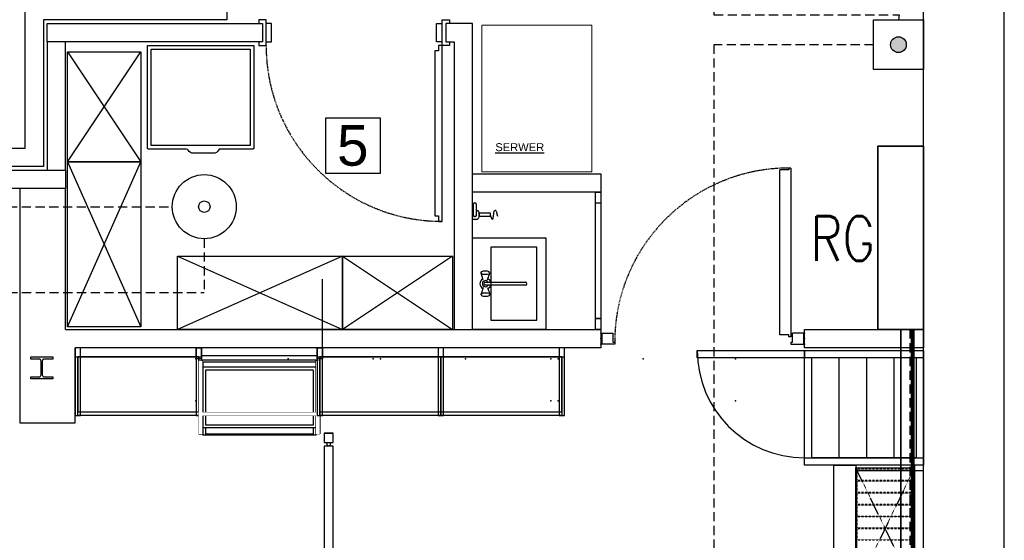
# Model space of a CAD drawing. Header units: millimetres. Extents: x -7934 to 14836, y -13910 to -10668.
# Tile 37 of 42: x 9934 to 10471, y -13266 to -12982. Entities that reach past the tile are written whole.
import ezdxf

# ---------------------------------------------------------------- set-up
doc = ezdxf.new("R2010")
doc.units = ezdxf.units.MM
doc.set_wipeout_variables(frame=1)
doc.linetypes.add('DASH', pattern=[0.75, 0.5, -0.25])
doc.linetypes.add('DASHED', pattern=[0.75, 0.5, -0.25])
doc.layers.add('A_Podkład', color=253, linetype='Continuous', transparency=0.4)
doc.layers.add('INSTAL', color=50, linetype='Continuous')
doc.layers.add('INSTAL DLP', color=70, linetype='Continuous', lineweight=70)
doc.layers.add('Instalacje elektryczne', color=1, linetype='Continuous', lineweight=35)
doc.styles.add('Arial', font='arial.ttf', dxfattribs={"height": 25})
doc.styles.add('gen', font='txt')
doc.styles.get("Standard").update_dxf_attribs({"font": 'arial.ttf'})

# ---------------------------------------------------------------- blocks, each defined once
blk = doc.blocks.new('podkład')
at = {"layer": 'A_Podkład', "linetype": 'Continuous', "lineweight": 0}
for p, q in [((619, -594), (619, -514)), ((619, -514), (679, -514)), ((679, -514), (679, -594)), ((679, -594), (619, -594))]:
    blk.add_line(p, q, dxfattribs=at)
at = {"layer": 'A_Podkład'}
for p, q in [((393, -588.58), (433, -528.58)), ((393, -528.58), (433, -588.58)), ((563.69, -564.76), (533.69, -564.76)), ((533.69, -564.76), (533.69, -594.76)), ((563.69, -594.76), (563.69, -564.76)), ((393, -678.58), (433, -588.58)), ((393, -588.58), (433, -678.58)), ((533.69, -594.76), (563.69, -594.76)), ((781.5, -682.93), (781.5, -592.93)), ((786.5, -592.93), (781.5, -592.93)), ((786.5, -591.93), (786.5, -592.93)), ((787.5, -591.93), (786.5, -591.93)), ((787.5, -591.93), (787.5, -683.93)), ((681, -611), (681, -605)), ((681, -605), (684, -605)), ((684, -605), (684, -680)), ((614.5, -617.92), (614.5, -611.38)), ((615, -610.88), (615.5, -610.88)), ((616, -611.38), (616, -617.92)), ((684, -611), (681, -611)), ((681, -674), (681, -611)), ((614, -619.92), (614, -614.92)), ((614, -614.92), (614.5, -614.92)), ((617.5, -618.42), (617.5, -616.42)), ((617.5, -616.42), (623.5, -616.42)), ((617.5, -616.42), (617.5, -618.42)), ((623.5, -616.42), (623.5, -618.42)), ((623.5, -617.42), (624.33, -619.43)), ((625.28, -619.31), (625.83, -615.48)), ((626.81, -615.41), (627.57, -618.16)), ((616, -619.92), (614, -619.92)), ((615.5, -618.42), (615, -618.42)), ((623.5, -618.42), (617.5, -618.42)), ((614, -680), (614, -630)), ((614, -630), (654, -630)), ((654, -630), (654, -680)), ((649, -635), (624, -635)), ((624, -635), (624, -675)), ((649, -675), (649, -635)), ((453, -640), (543, -680)), ((543, -640), (453, -680)), ((543, -640), (603, -680)), ((603, -640), (543, -680)), ((618.6, -649.24), (618.74, -648.96)), ((618.74, -649.52), (618.6, -649.24)), ((619.79, -652.99), (618.6, -649.24)), ((618.74, -648.96), (619.12, -648.44)), ((619.16, -649.77), (618.74, -649.52)), ((619.12, -648.44), (619.46, -648.24)), ((619.8, -649.95), (619.16, -649.77)), ((619.46, -648.24), (620, -648.09)), ((620, -648.09), (620.65, -648)), ((620.65, -648), (621.34, -648)), ((621.34, -648), (622, -648.09)), ((622, -648.09), (622.53, -648.24)), ((622.2, -652.99), (623.4, -649.24)), ((622.83, -649.77), (622.2, -649.95)), ((622.53, -648.24), (622.88, -648.44)), ((623.25, -649.52), (622.83, -649.77)), ((623.25, -648.96), (622.88, -648.44)), ((623.25, -648.96), (623.4, -649.24)), ((623.4, -649.24), (623.25, -649.52)), ((532.16, -690), (532.16, -652.59)), ((620.58, -650.05), (619.8, -649.95)), ((621.41, -650.05), (620.58, -650.05)), ((620.86, -654.21), (642.88, -654.21)), ((622.2, -649.95), (621.41, -650.05)), ((619.79, -657.01), (618.6, -660.76)), ((618.6, -660.76), (618.74, -660.48)), ((618.74, -660.48), (619.16, -660.23)), ((619.16, -660.23), (619.8, -660.05)), ((619.8, -660.05), (620.58, -659.95)), ((620.58, -659.95), (621.41, -659.95)), ((642.88, -655.79), (620.86, -655.79)), ((621.41, -659.95), (622.2, -660.05)), ((622.2, -657.01), (623.4, -660.76)), ((622.2, -660.05), (622.83, -660.23)), ((622.83, -660.23), (623.25, -660.48)), ((623.25, -660.48), (623.4, -660.76)), ((618.74, -661.04), (618.6, -660.76)), ((618.74, -661.04), (619.12, -661.56)), ((619.46, -661.76), (619.12, -661.56)), ((620, -661.91), (619.46, -661.76)), ((620.65, -662), (620, -661.91)), ((621.34, -662), (620.65, -662)), ((622, -661.91), (621.34, -662)), ((622.53, -661.76), (622, -661.91)), ((622.88, -661.56), (622.53, -661.76)), ((623.25, -661.04), (622.88, -661.56)), ((623.4, -660.76), (623.25, -661.04)), ((624, -675), (649, -675)), ((681, -680), (681, -674)), ((681, -674), (684, -674)), ((684, -674), (681, -674)), ((654, -680), (614, -680)), ((684, -680), (681, -680)), ((684.5, -681.93), (684.5, -687.93)), ((684.5, -681.93), (690.5, -681.93)), ((690.5, -681.93), (690.5, -686.93)), ((794.5, -681.93), (788.5, -681.93)), ((788.5, -686.93), (788.5, -681.93)), ((794.5, -681.93), (794.5, -687.93)), ((690.5, -686.93), (691.5, -686.93)), ((691.5, -686.93), (691.5, -687.93)), ((786.5, -682.93), (781.5, -682.93)), ((786.5, -683.93), (786.5, -682.93)), ((787.5, -683.93), (786.5, -683.93)), ((787.5, -686.93), (787.5, -687.93)), ((787.5, -686.93), (788.5, -686.93)), ((595.16, -690), (595.16, -727)), ((598.16, -690), (595.16, -690)), ((595.16, -690), (595.16, -695)), ((598.16, -727), (598.16, -690)), ((691.5, -687.93), (684.5, -687.93)), ((787.5, -687.93), (794.5, -687.93)), ((373, -695), (385, -695)), ((373, -696.1), (373, -695)), ((377.47, -696.1), (373, -696.1)), ((378.67, -704.7), (378.67, -697.3)), ((379.32, -697.3), (379.32, -704.7)), ((385, -696.1), (380.52, -696.1)), ((385, -695), (385, -696.1)), ((528.46, -697.8), (466.86, -697.8)), ((466.86, -697.8), (466.86, -737.67)), ((528.46, -697.8), (528.46, -737.67)), ((595.16, -695), (598.16, -695)), ((814, -750), (814, -695.5)), ((829, -750), (829, -695.5)), ((844, -750), (844, -695.5)), ((528.46, -700.62), (466.86, -700.62)), ((466.86, -700.62), (466.86, -733.7)), ((526.96, -702.12), (468.36, -702.12)), ((468.36, -702.12), (468.36, -732.2)), ((526.96, -702.12), (526.96, -732.2)), ((528.46, -700.62), (528.46, -733.7)), ((373, -707), (373, -705.9)), ((373, -705.9), (377.47, -705.9)), ((385, -707), (373, -707)), ((380.52, -705.9), (385, -705.9)), ((385, -705.9), (385, -707)), ((595.16, -727), (598.16, -727)), ((528.46, -733.7), (466.86, -733.7)), ((526.96, -732.2), (468.36, -732.2)), ((528.46, -737.67), (466.86, -737.67)), ((811, -821.5), (811, -754)), ((811, -754), (823, -754))]:
    blk.add_line(p, q, dxfattribs=at)
for points in [[(449, -1244), (904, -1244), (904, 0), (0, 0), (0, -1244), (252, -1244)], [(380, -381), (380, -421), (370, -421), (370, -381), (270, -381), (270, -581), (370, -581), (370, -481), (380, -481), (380, -501), (470, -501), (470, -491), (480, -491), (480, -511), (380, -511), (380, -591), (260, -591), (260, -371), (480, -371), (480, -431), (470, -431), (470, -381), (380, -381), (380, -419.9)], [(497.37, -513), (499.37, -513), (499.37, -523), (497.37, -523), (497.37, -525), (501.37, -525), (501.37, -523), (501.37, -511), (497.37, -511), (497.37, -513)], [(501.37, -523), (504.37, -523), (504.37, -513), (501.37, -513)], [(597.37, -523), (594.37, -523), (594.37, -513), (597.37, -513)], [(601.37, -513), (599.37, -513), (599.37, -523), (601.37, -523), (601.37, -525), (597.37, -525), (597.37, -523), (597.37, -511), (601.37, -511), (601.37, -513)], [(392, -680), (392, -603), (367, -603), (367, -731), (392, -731)], [(392, -680), (684, -680), (684, -690), (397.17, -690)], [(392, -731), (397.17, -731), (397.17, -690)], [(397.16, -690), (397.16, -727), (400.16, -727), (400.16, -690), (397.16, -690), (397.16, -695), (400.16, -695)], [(795, -754), (795, -691.5)], [(795, -691.5), (860, -691.5)], [(860, -691.5), (860, -754)], [(398.66, -695), (464.66, -695), (464.66, -727), (398.66, -727), (398.66, -695)], [(398.66, -695), (464.66, -695), (464.66, -727), (398.66, -727), (398.66, -695)], [(596.66, -695), (662.66, -695), (662.66, -727), (596.66, -727), (596.66, -695)], [(596.66, -695), (662.66, -695), (662.66, -727), (596.66, -727), (596.66, -695)], [(860, -695.5), (795, -695.5)], [(799, -750), (799, -695.5)], [(856, -695.5), (856, -750)], [(795, -750), (860, -750)], [(856, -750), (799, -750)], [(860, -754), (795, -754)], [(860, -754), (823, -754), (823, -757), (860, -757), (860, -754), (855, -754), (855, -757)], [(855, -755.5), (855, -821.5), (823, -821.5), (823, -755.5), (855, -755.5)]]:
    blk.add_lwpolyline(points, dxfattribs=at)
for points in [[(44, -1229), (860, -1229), (860, -44), (44, -44)], [(499.37, -523), (382, -523), (382, -513), (499.37, -513)], [(604, -680), (614, -680), (614, -513), (599.37, -513), (599.37, -523), (604, -523)], [(382, -593), (392, -593), (392, -523), (382, -523)], [(595.37, -525), (595.37, -528), (593.37, -528), (593.37, -618), (595.37, -618), (595.37, -621), (597.37, -621), (597.37, -525)], [(438.66, -527.06), (492.66, -527.06), (492.66, -579.56), (438.66, -579.56)], [(210, -593), (392, -593), (392, -603), (210, -603)], [(684, -605), (614, -605), (614, -595), (684, -595)], [(860, -690), (795, -690), (795, -680), (860, -680)], [(463.16, -690), (463.16, -727), (466.16, -727), (466.16, -690), (463.16, -690)], [(466.16, -690), (463.16, -690), (463.16, -695), (466.16, -695)], [(463.16, -690), (463.16, -727), (466.16, -727), (466.16, -690), (463.16, -690)], [(466.16, -690), (466.16, -696), (463.16, -696), (463.16, -690)], [(529.16, -690), (529.16, -727), (532.16, -727), (532.16, -690), (529.16, -690)], [(532.16, -690), (532.16, -696), (529.16, -696), (529.16, -690)], [(595.16, -690), (595.16, -727), (598.16, -727), (598.16, -690), (595.16, -690)], [(598.16, -690), (595.16, -690), (595.16, -695), (598.16, -695)], [(661.16, -690), (661.16, -727), (664.16, -727), (664.16, -690), (661.16, -690)], [(664.16, -690), (661.16, -690), (661.16, -695), (664.16, -695)], [(795, -691.5), (795, -695.5), (736.5, -695.5), (736.5, -691.5)], [(464.66, -695), (398.66, -695), (398.66, -725), (464.66, -725)], [(464.66, -697.01), (464.66, -737), (466.66, -737), (466.66, -697.01)], [(530.66, -697.01), (530.66, -737), (528.66, -737), (528.66, -697.01)], [(662.66, -695), (596.66, -695), (596.66, -725), (662.66, -725)], [(538, -736.57), (538, -736.57), (533, -736.57), (533, -736.57)], [(823, -755.5), (823, -821.5), (823.5, -821.5), (823.5, -755.5)]]:
    blk.add_lwpolyline(points, close=True, dxfattribs=at)
for points in [[(436.66, -525.06), (494.66, -525.06), (494.66, -581.06, -0.414214), (494.16, -581.56), (476.37, -581.56, 0.289122), (475.46, -582.13, -0.300084), (472.57, -583.87), (461.76, -583.87, -0.278224), (458.86, -582.13, 0.267387), (457.96, -581.56), (437.16, -581.56, -0.414214), (436.66, -581.06)], [(533, -832), (538, -832), (538, -743.57), (535.5, -743.57, -1), (535.5, -741.57), (538, -741.57), (538, -736.57), (533, -736.57), (533, -741.57), (535.5, -741.57, -1), (535.5, -743.57), (533, -743.57), (533, -832)]]:
    blk.add_lwpolyline(points, format="xyb", close=True, dxfattribs=at)
at = {"layer": 'A_Podkład', "flags": 128}
for points in [[(393, -588.58), (393, -528.58), (433, -528.58), (433, -588.58)], [(393, -678.58), (393, -588.58), (433, -588.58), (433, -678.58)], [(453, -640), (543, -640), (543, -680), (453, -680)], [(543, -640), (603, -640), (603, -680), (543, -680)]]:
    blk.add_lwpolyline(points, close=True, dxfattribs=at)
at = {"layer": 'A_Podkład', "linetype": 'DASHED', "ltscale": 0.002}
for points in [[(855, -755.5), (823, -821.5)], [(855, -821.5), (823, -755.5)]]:
    blk.add_lwpolyline(points, dxfattribs=at)
at = {"layer": 'A_Podkład', "linetype": 'DASHED', "ltscale": 0.003}
for points in [[(855, -756.25), (823.5, -756.25), (823.5, -762.25), (855, -762.25), (855, -756.25)], [(855, -762.75), (823.5, -762.75), (823.5, -768.75), (855, -768.75), (855, -762.75)], [(855, -769.25), (823.5, -769.25), (823.5, -775.25), (855, -775.25), (855, -769.25)], [(855, -775.75), (823.5, -775.75), (823.5, -781.75), (855, -781.75), (855, -775.75)], [(855, -782.25), (823.5, -782.25), (823.5, -788.25), (855, -788.25), (855, -782.25)], [(855, -788.75), (823.5, -788.75), (823.5, -794.75), (855, -794.75), (855, -788.75)]]:
    blk.add_lwpolyline(points, dxfattribs=at)
at = {"layer": 'A_Podkład', "linetype": 'DASHED'}
for centre, radius, start, end in [((597.37, -525), 96, 180, 270), ((786.5, -686.93), 95, 90, 180)]:
    blk.add_arc(centre, radius, start, end, dxfattribs=at)
at = {"layer": 'A_Podkład'}
for centre, radius, start, end in [((615, -611.38), 0.5, 90, 180), ((615.5, -611.38), 0.5, 0, 90), ((616, -616.42), 1.5, 0, 90), ((626.33, -615.55), 0.5, 15.4424, 171.8725), ((615, -617.92), 0.5, 180, 270), ((615.5, -617.92), 0.5, 270, 0), ((616, -618.42), 1.5, 270, 0), ((624.79, -619.24), 0.5, 202.4426, 351.8725), ((621, -655), 3, 117.9765, 242.0235), ((621, -655), 1.68, 28.0549, 331.9451), ((621, -655), 0.8, 100, 260), ((621, -655), 3, 15.2253, 62.0235), ((642.88, -655), 0.788, 270, 90), ((621, -655), 3, 297.9765, 344.7747), ((795, -691.5), 58.5, 180, 270), ((377.47, -697.3), 1.2, 0, 90), ((380.52, -697.3), 1.2, 90, 180), ((377.47, -704.7), 1.2, 270, 0), ((380.52, -704.7), 1.2, 180, 270)]:
    blk.add_arc(centre, radius, start, end, dxfattribs=at)
for p in [(684, -681.93), (795, -681.93), (684, -684.93), (795, -684.93), (684, -687.93), (795, -687.93), (513.46, -696), (559.84, -696), (563.84, -696), (610.21, -696), (656.59, -696), (660.59, -696), (706.96, -696), (757.34, -696), (656.59, -719), (660.59, -719), (757.34, -719)]:
    blk.add_point(p, dxfattribs=at)
at = {"layer": 'A_Podkład', "linetype": 'Continuous', "style": 'Arial'}
blk.add_text('5', height=22.13, dxfattribs=at).set_placement((540.05, -590.65))
at = {"layer": 'A_Podkład', "color": 10, "linetype": 'Continuous'}
blk.add_text('%%USERWER', height=4.347, dxfattribs=at).set_placement((626.4, -582.72))
for points in [[(466.66, -697.01), (466.66, -737), (464.66, -737), (464.66, -697.01)], [(530.66, -697.01), (530.66, -737), (528.66, -737), (528.66, -697.01)]]:
    blk.add_wipeout(points).dxf.layer = 'A_Podkład'
at = {"layer": 'A_Podkład'}
for p, q in [((529.16, -694.4), (466.16, -694.4)), ((529.16, -696.8), (466.16, -696.8)), ((468.36, -733.7), (468.36, -737.13)), ((526.96, -733.7), (526.96, -737.13)), ((526.96, -737.13), (468.36, -737.13))]:
    blk.add_line(p, q, dxfattribs=at)
blk.add_lwpolyline([(528.46, -727), (466.86, -727), (466.86, -725.2), (528.46, -725.2)], close=True, dxfattribs=at)
for p in [(463.09, -696), (463.09, -719)]:
    blk.add_point(p, dxfattribs=at)
blk.add_wipeout([(530.66, -727), (464.66, -727), (464.66, -725.2), (530.66, -725.2)]).dxf.layer = 'A_Podkład'
for points in [[(529.16, -690), (529.16, -727), (532.16, -727), (532.16, -690), (529.16, -690), (529.16, -695), (532.16, -695)], [(530.66, -695), (596.66, -695), (596.66, -727), (530.66, -727), (530.66, -695)], [(530.66, -695), (596.66, -695), (596.66, -727), (530.66, -727), (530.66, -695)]]:
    blk.add_lwpolyline(points, dxfattribs=at)
blk.add_lwpolyline([(596.66, -695), (530.66, -695), (530.66, -725), (596.66, -725)], close=True, dxfattribs=at)

msp = doc.modelspace()

# ---------------------------------------------------------------- block references
at = {"layer": 'A_Podkład', "linetype": 'DASH', "ltscale": 10}
msp.add_blockref('podkład', (9567.24, -12471, 0), dxfattribs=at)

# ---------------------------------------------------------------- next in the draw order: hatches: boundary and pattern name
at = {"layer": 'INSTAL'}
msp.add_hatch(color=20, dxfattribs=at).paths.add_polyline_path([(10409.22, -12995.64, 1), (10417.8, -12995.64, 1)])

# ---------------------------------------------------------------- next in the draw order: linework, layer by layer
at = {"color": 1, "linetype": 'DASH', "ltscale": 10, "elevation": 0}
for points in [[(9717.89, -12975.8), (9717.89, -13084), (10017.46, -13084)], [(10312.89, -12975.02), (10312.89, -12979.43), (10413.87, -12979.43), (10413.51, -12982.03)], [(10034.91, -13101.46), (10034.91, -13130.88)], [(9927.98, -13187.25), (9927.98, -13170.15), (9927.98, -13130.88), (10034.91, -13130.88)]]:
    msp.add_lwpolyline(points, dxfattribs=at)
at = {"color": 1, "linetype": 'DASH', "ltscale": 10}
msp.add_lwpolyline([(10399.9, -12995.64), (10312.89, -12995.64), (10312.89, -13408.31), (10249.94, -13408.31)], dxfattribs=at)
at = {"linetype": 'DASH', "ltscale": 10}
msp.add_lwpolyline([(10419.72, -13151), (10419.72, -13677.34), (9940.15, -13677.34)], dxfattribs=at)
at = {"layer": 'INSTAL', "color": 140, "lineweight": 35}
msp.add_line((10414.72, -13672.34), (10414.72, -13151), dxfattribs=at)
at = {"layer": 'INSTAL', "color": 20}
msp.add_lwpolyline([(10399.9, -12982.03), (10427.13, -12982.03), (10427.13, -13009.25), (10399.9, -13009.25)], close=True, dxfattribs=at)
msp.add_circle((10413.51, -12995.64), 4.29, dxfattribs=at)
at = {"layer": 'INSTAL', "color": 10}
for radius in [17.46, 3.13]:
    msp.add_circle((10034.91, -13084, 0), radius, dxfattribs=at)
at = {"layer": 'INSTAL DLP', "lineweight": 80}
msp.add_line((10421.12, -13151, 0), (10421.12, -13700, 0), dxfattribs=at)
at = {"layer": 'Instalacje elektryczne', "color": 1, "elevation": 0}
msp.add_lwpolyline([(10427.23, -13051), (10402.23, -13051), (10402.23, -13151), (10427.23, -13151)], close=True, dxfattribs=at)

# ---------------------------------------------------------------- next in the draw order: texts
at = {"layer": 'Instalacje elektryczne', "lineweight": 50, "insert": (10365.52, -13089.2, 0), "char_height": 24.3, "width": 51.5562, "attachment_point": 1, "style": 'gen'}
msp.add_mtext('\\W0.8;{\\Fromans.shx|c238;RG}', dxfattribs=at)

doc.saveas('drawing.dxf')
